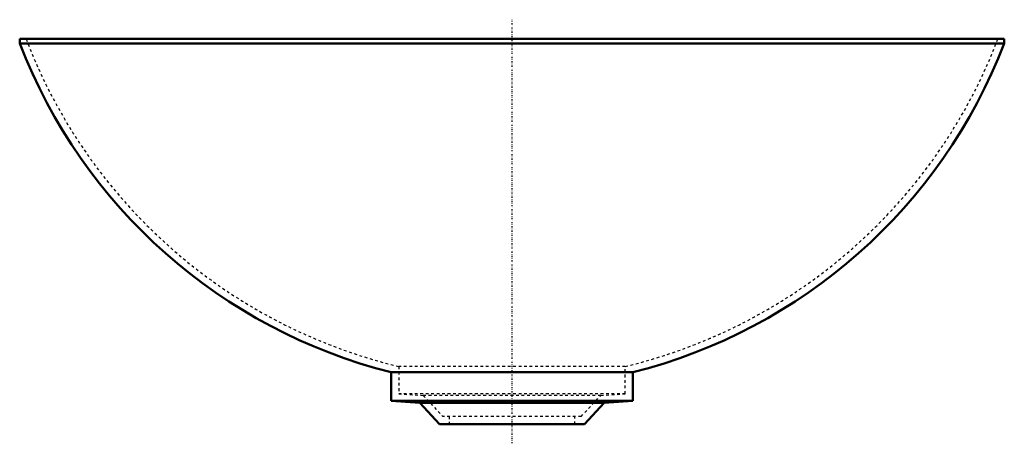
# Model space of a CAD drawing. Header units: millimetres. Extents: x -180 to 180, y -7 to 148.
import ezdxf

# ---------------------------------------------------------------- set-up
doc = ezdxf.new("R2010")
doc.units = ezdxf.units.MM
doc.linetypes.add('Center', pattern=[1.5, 0.45, -0.5, 0.05, -0.5])
doc.linetypes.add('Dashed', pattern=[2, 1, -1])
for name, color, linetype, lineweight in [('2d ConnectionPoints', 7, 'Continuous', 50), ('AM_0', 7, 'Continuous', 50), ('AM_7', 7, 'Center', 25), ('AM_9', 6, 'Dashed', 25)]:
    doc.layers.add(name, color=color, linetype=linetype, lineweight=lineweight)

msp = doc.modelspace()

# ---------------------------------------------------------------- linework, layer by layer
at = {"layer": '2d ConnectionPoints'}
msp.add_point((0, 0), dxfattribs=at)
msp.add_point((0, 0), dxfattribs=at)
at = {"layer": 'AM_0'}
for p, q in [((-180.18, 141.06), (-180.18, 139.42)), ((180.18, 141.06), (-180.18, 141.06)), ((180.18, 139.42), (180.18, 141.06)), ((180.18, 139.42), (-180.18, 139.42)), ((-44.2, 18.95), (-44.2, 8.53)), ((44.2, 18.95), (-44.2, 18.95)), ((44.2, 8.53), (44.2, 18.95)), ((-44.2, 8.53), (-33.76, 7.79)), ((44.2, 8.53), (-44.2, 8.53)), ((-33.76, 7.79), (-26.5, 0)), ((33.76, 7.79), (-33.76, 7.79)), ((26.5, 0), (33.76, 7.79)), ((33.76, 7.79), (44.2, 8.53)), ((26.5, 0), (-26.5, 0))]:
    msp.add_line(p, q, dxfattribs=at)
for centre, start, end in [((4.07, 210.41), 201.0701, 255.8509), ((-4.07, 210.41), 284.1491, 338.9299)]:
    msp.add_arc(centre, 197.45, start, end, dxfattribs=at)
at = {"layer": 'AM_7'}
msp.add_line((0, -7.05), (0, 148.11), dxfattribs=at)
at = {"layer": 'AM_9'}
for p, q in [((-41.44, 21.11), (-41.44, 11.1)), ((41.44, 21.11), (-41.44, 21.11)), ((41.44, 11.1), (41.44, 21.11)), ((-41.44, 11.1), (-32.49, 10.46)), ((41.44, 11.1), (-41.44, 11.1)), ((32.49, 10.46), (41.44, 11.1)), ((-32.49, 10.46), (-25.3, 2.76)), ((32.49, 10.46), (-32.49, 10.46)), ((25.3, 2.76), (32.49, 10.46)), ((25.3, 2.76), (-25.3, 2.76)), ((-23, 2.76), (-23, 0)), ((23, 0), (23, 2.76))]:
    msp.add_line(p, q, dxfattribs=at)
for centre, start, end in [((4.07, 210.41), 200.867, 256.4829), ((-4.07, 210.41), 283.5171, 339.133)]:
    msp.add_arc(centre, 194.69, start, end, dxfattribs=at)

doc.saveas('drawing.dxf')
